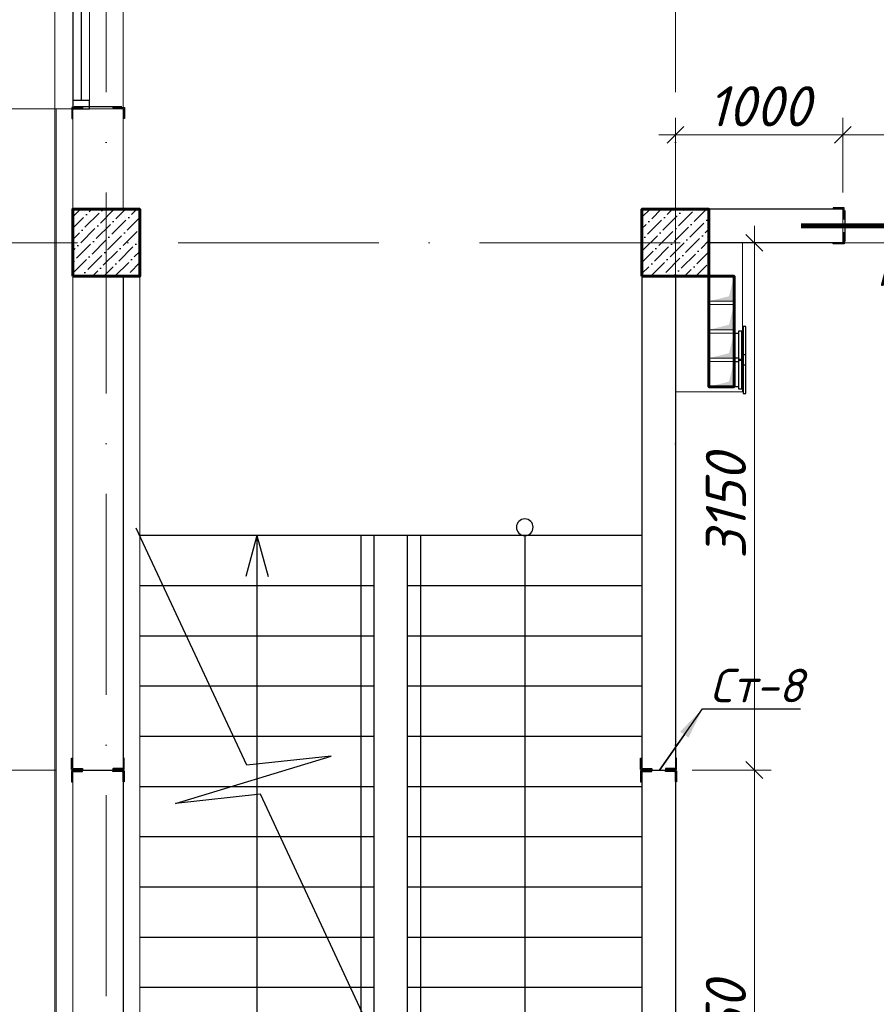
# Model space of a CAD drawing. Header units: millimetres. Extents: x 363306 to 7757304, y 1022887 to 1207196.
# Tile 161 of 256: x 971145 to 976262, y 1071261 to 1077143. Entities that reach past the tile are written whole.
import ezdxf
from ezdxf import colors
from ezdxf.entities.mleader import LeaderData, LeaderLine
from ezdxf.math import Vec2, Vec3

# ---------------------------------------------------------------- set-up
doc = ezdxf.new("R2010")
doc.units = ezdxf.units.MM
doc.linetypes.add('ACAD_ISO10W100', pattern=[18, 12, -3, 0, -3])
for name, color, linetype, lineweight in [('.', 7, 'Continuous', 15), ('5   0.30', 1, 'Continuous', 30), ('expl', 234, 'Continuous', 13), ('размеры', 12, 'Continuous', 15)]:
    doc.layers.add(name, color=color, linetype=linetype, lineweight=lineweight)
doc.layers.add('0 @ 100', color=7, linetype='Continuous')
doc.layers.add('kcd_tx', color=7, linetype='Continuous')
doc.styles.add('ISOCPEUR', font='isocpeur.TTF')
doc.styles.get("Standard").update_dxf_attribs({"font": 'isocpeui.ttf'})
doc.styles.add('ГОСТ 2.304', font='isocpeui.ttf')
doc.linetypes.add('FENCELINE1', pattern='A,6.35,-2.54,[133,ltypeshp.shx,S=2.54,R=0,X=-2.54,Y=0],-2.54,25.4', length=36.83)
doc.dimstyles.new('Санжар', dxfattribs={"dimtxt": 240, "dimasz": 200, "dimexe": 200, "dimexo": 200, "dimgap": 50, "dimtad": 1, "dimdec": 0, "dimtxsty": 'Standard', "dimblk": 'OBLIQUE', "dimcen": 2.5, "dimdle": 200, "dimclrd": 152, "dimclre": 152, "dimclrt": 152, "dimadec": 0, "dimazin": 0, "dimtfac": 1, "dimtdec": 0, "dimtmove": 0, "dimatfit": 3, "dimldrblk": 'OBLIQUE', "dimfxl": 0, "dimlwd": 0, "dimlwe": 0, "dimarcsym": 0})

# ---------------------------------------------------------------- blocks, each defined once
blk = doc.blocks.new('drgrths')
at = {"ltscale": 100}
for p, q in [((1660438.8, 1202254.7), (1661099.5, 1203670.4)), ((1658078.9, 1203626.2), (1661078.9, 1203626.2)), ((1659478.9, 1200626.2), (1659478.9, 1203626.2)), ((1659678.9, 1200626.2), (1659678.9, 1203626.2)), ((1658078.9, 1203326.2), (1659478.9, 1203326.2)), ((1659678.9, 1203326.2), (1661078.9, 1203326.2)), ((1658078.9, 1203026.2), (1659478.9, 1203026.2)), ((1659678.9, 1203026.2), (1661078.9, 1203026.2)), ((1658078.9, 1202726.2), (1659478.9, 1202726.2)), ((1659678.9, 1202726.2), (1661078.9, 1202726.2)), ((1658078.9, 1202426.2), (1659478.9, 1202426.2)), ((1659678.9, 1202426.2), (1661078.9, 1202426.2)), ((1660865, 1202026.2), (1659935.3, 1202308.8)), ((1659935.3, 1202308.8), (1660438.8, 1202254.7)), ((1658078.9, 1202126.2), (1659478.9, 1202126.2)), ((1659678.9, 1202126.2), (1661078.9, 1202126.2)), ((1659678.9, 1200626.2), (1660358, 1202081.5)), ((1660358, 1202081.5), (1660865, 1202026.2)), ((1658078.9, 1201826.2), (1659478.9, 1201826.2)), ((1659678.9, 1201826.2), (1661078.9, 1201826.2)), ((1658078.9, 1201526.2), (1659478.9, 1201526.2)), ((1659678.9, 1201526.2), (1661078.9, 1201526.2)), ((1658078.9, 1201226.2), (1659478.9, 1201226.2)), ((1659678.9, 1201226.2), (1661078.9, 1201226.2)), ((1658078.9, 1200926.2), (1659478.9, 1200926.2)), ((1659678.9, 1200926.2), (1661078.9, 1200926.2)), ((1658078.9, 1200626.2), (1661078.9, 1200626.2))]:
    blk.add_line(p, q, dxfattribs=at)
at = {"color": 204, "linetype": 'FENCELINE1', "lineweight": 30, "ltscale": 20}
blk.add_lwpolyline([(1659758.9, 1203626.2), (1659758.9, 1200546.2), (1659398.9, 1200546.2), (1659398.9, 1203626.2)], dxfattribs=at)
at = {"layer": 'expl', "lineweight": 30}
for p, q in [((1658778.9, 1203626.2), (1658778.9, 1200626.2)), ((1660378.9, 1203626.2), (1660311.7, 1203383.1)), ((1660378.9, 1203626.2), (1660446, 1203383.1)), ((1660378.9, 1203626.2), (1660378.9, 1200626.2))]:
    blk.add_line(p, q, dxfattribs=at)
blk.add_circle((1658778.9, 1203676.2), 50, dxfattribs=at)
blk.add_arc((1659578.9, 1200626.2), 800, 180, 0, dxfattribs=at)
blk = doc.blocks.new('*U35')
at = {"color": 0, "linetype": 'ByBlock', "lineweight": -2, "ltscale": 100}
blk.add_lwpolyline([(0, 0), (63, 0), (63, 2.7, 0.414214), (60.7, 5), (12, 5, -0.414214), (5, 12), (5, 60.7, 0.414214), (2.7, 63), (0, 63)], format="xyb", close=True, dxfattribs=at)
blk = doc.blocks.new('*U434')
at = {"color": 0, "linetype": 'ByBlock', "lineweight": -2, "ltscale": 100}
blk.add_lwpolyline([(0, 0), (63, 0), (63, 2.7, 0.414214), (60.7, 5), (12, 5, -0.414214), (5, 12), (5, 60.7, 0.414214), (2.7, 63), (0, 63)], format="xyb", close=True, dxfattribs=at)
blk = doc.blocks.new('_Oblique')
at = {"color": 0, "linetype": 'ByBlock', "lineweight": -2}
blk.add_line((-0.5, -0.5), (0.5, 0.5), dxfattribs=at)
blk = doc.blocks.new('*D657')
at = {"layer": 'Defpoints', "color": 0, "lineweight": 25, "ltscale": 100, "transparency": 16777216}
for p in [(970779.8, 1075810.4), (971462.3, 1075810.4), (971462.3, 1072660.4)]:
    blk.add_point(p, dxfattribs=at)
at = {"layer": 'kcd_tx', "lineweight": 0, "ltscale": 100, "transparency": 16777216}
for p, q in [((970779.8, 1072560.4), (970779.8, 1075910.4)), ((971362.3, 1075810.4), (970679.8, 1075810.4)), ((971362.3, 1072660.4), (970679.8, 1072660.4))]:
    blk.add_line(p, q, dxfattribs=at)
at = {"layer": 'kcd_tx', "lineweight": 0, "ltscale": 100, "transparency": 16777216, "xscale": 100, "yscale": 100, "zscale": 100}
for p, rotation in [((970779.8, 1075810.4), 90), ((970779.8, 1072660.4), 270)]:
    blk.add_blockref('_Oblique', p, dxfattribs=dict(at, rotation=rotation))
at = {"layer": 'kcd_tx', "lineweight": 15, "ltscale": 100, "transparency": 16777216, "insert": (970609.8, 1074235.4), "char_height": 240, "attachment_point": 5, "rotation": 90}
blk.add_mtext('3150', dxfattribs=at)
blk = doc.blocks.new('*D658')
at = {"layer": 'Defpoints', "color": 0, "lineweight": 25, "ltscale": 100, "transparency": 16777216}
for p in [(970779.8, 1072660.4), (971462.3, 1072660.4), (971462.3, 1069510.4)]:
    blk.add_point(p, dxfattribs=at)
at = {"layer": 'kcd_tx', "lineweight": 0, "ltscale": 100, "transparency": 16777216}
for p, q in [((970779.8, 1069410.4), (970779.8, 1072760.4)), ((971362.3, 1072660.4), (970679.8, 1072660.4)), ((971362.3, 1069510.4), (970679.8, 1069510.4))]:
    blk.add_line(p, q, dxfattribs=at)
at = {"layer": 'kcd_tx', "lineweight": 0, "ltscale": 100, "transparency": 16777216, "xscale": 100, "yscale": 100, "zscale": 100}
for p, rotation in [((970779.8, 1072660.4), 90), ((970779.8, 1069510.4), 270)]:
    blk.add_blockref('_Oblique', p, dxfattribs=dict(at, rotation=rotation))
at = {"layer": 'kcd_tx', "lineweight": 15, "ltscale": 100, "transparency": 16777216, "insert": (970609.8, 1071085.4), "char_height": 240, "attachment_point": 5, "rotation": 90}
blk.add_mtext('3150', dxfattribs=at)
blk = doc.blocks.new('EBF')
at = {"color": 5, "lineweight": 30, "ltscale": 100}
for points in [[(1294373.8, 1827283.5), (1294548.8, 1827283.5), (1294548.8, 1827263.5), (1294373.8, 1827263.5)], [(1294386.3, 1827283.5), (1294536.3, 1827283.5), (1294536.3, 1827310.5), (1294386.3, 1827310.5)], [(1294346.3, 1827255.5), (1294576.3, 1827255.5), (1294576.3, 1827240.5), (1294346.3, 1827240.5)]]:
    blk.add_lwpolyline(points, close=True, dxfattribs=at)
blk = doc.blocks.new('*D670')
at = {"layer": 'Defpoints', "color": 0, "lineweight": 25, "ltscale": 100, "transparency": 16777216}
for p in [(971462.3, 1078010.4), (970779.8, 1076610.4), (971462.3, 1076610.4)]:
    blk.add_point(p, dxfattribs=at)
at = {"layer": 'kcd_tx', "lineweight": 0, "ltscale": 100, "transparency": 16777216}
for p, q in [((970779.8, 1078110.4), (970779.8, 1076510.4)), ((971362.3, 1078010.4), (970679.8, 1078010.4)), ((971362.3, 1076610.4), (970679.8, 1076610.4))]:
    blk.add_line(p, q, dxfattribs=at)
at = {"layer": 'kcd_tx', "lineweight": 0, "ltscale": 100, "transparency": 16777216, "xscale": 100, "yscale": 100, "zscale": 100}
for p, rotation in [((970779.8, 1078010.4), 90), ((970779.8, 1076610.4), 270)]:
    blk.add_blockref('_Oblique', p, dxfattribs=dict(at, rotation=rotation))
at = {"layer": 'kcd_tx', "lineweight": 15, "ltscale": 100, "transparency": 16777216, "insert": (970609.8, 1077310.4), "char_height": 240, "attachment_point": 5, "rotation": 90}
blk.add_mtext('1400', dxfattribs=at)
blk = doc.blocks.new('*D671')
at = {"layer": 'Defpoints', "color": 0, "lineweight": 25, "ltscale": 100, "transparency": 16777216}
for p in [(971462.3, 1076610.4), (970779.8, 1075810.4), (971462.3, 1075810.4)]:
    blk.add_point(p, dxfattribs=at)
at = {"layer": 'kcd_tx', "lineweight": 0, "ltscale": 100, "transparency": 16777216}
for p, q in [((970779.8, 1076710.4), (970779.8, 1075710.4)), ((971362.3, 1076610.4), (970679.8, 1076610.4)), ((971362.3, 1075810.4), (970679.8, 1075810.4))]:
    blk.add_line(p, q, dxfattribs=at)
at = {"layer": 'kcd_tx', "lineweight": 0, "ltscale": 100, "transparency": 16777216, "xscale": 100, "yscale": 100, "zscale": 100}
for p, rotation in [((970779.8, 1076610.4), 90), ((970779.8, 1075810.4), 270)]:
    blk.add_blockref('_Oblique', p, dxfattribs=dict(at, rotation=rotation))
at = {"layer": 'kcd_tx', "lineweight": 15, "ltscale": 100, "transparency": 16777216, "insert": (970609.8, 1076210.4), "char_height": 240, "attachment_point": 5, "rotation": 90}
blk.add_mtext('800', dxfattribs=at)
blk = doc.blocks.new('*U25')
at = {"color": 0, "linetype": 'ByBlock', "lineweight": -2, "ltscale": 100}
blk.add_lwpolyline([(0, 0), (63, 0), (63, 2.7, 0.414214), (60.7, 5), (12, 5, -0.414214), (5, 12), (5, 60.7, 0.414214), (2.7, 63), (0, 63)], format="xyb", close=True, dxfattribs=at)
blk = doc.blocks.new('*D692')
at = {"layer": 'Defpoints', "color": 0, "lineweight": 25, "transparency": 16777216}
for p in [(975062.3, 1072660.4), (975533.7, 1072660.4), (975162.3, 1069510.4)]:
    blk.add_point(p, dxfattribs=at)
at = {"layer": 'kcd_tx', "lineweight": 0, "transparency": 16777216}
for p, q in [((975533.7, 1069410.4), (975533.7, 1072760.4)), ((975162.3, 1072660.4), (975633.7, 1072660.4)), ((975262.3, 1069510.4), (975633.7, 1069510.4))]:
    blk.add_line(p, q, dxfattribs=at)
at = {"layer": 'kcd_tx', "lineweight": 0, "transparency": 16777216, "xscale": 100, "yscale": 100, "zscale": 100}
for p, rotation in [((975533.7, 1072660.4), 90), ((975533.7, 1069510.4), 270)]:
    blk.add_blockref('_Oblique', p, dxfattribs=dict(at, rotation=rotation))
at = {"layer": 'kcd_tx', "lineweight": 30, "transparency": 16777216, "insert": (975363.7, 1071085.4), "char_height": 240, "attachment_point": 5, "rotation": 90}
blk.add_mtext('3150', dxfattribs=at)
blk = doc.blocks.new('*D693')
at = {"layer": 'Defpoints', "color": 0, "lineweight": 25, "transparency": 16777216}
for p in [(975162.3, 1075810.4), (975533.7, 1075810.4), (975062.3, 1072660.4)]:
    blk.add_point(p, dxfattribs=at)
at = {"layer": 'kcd_tx', "lineweight": 0, "transparency": 16777216}
for p, q in [((975533.7, 1072560.4), (975533.7, 1075910.4)), ((975262.3, 1075810.4), (975633.7, 1075810.4)), ((975162.3, 1072660.4), (975633.7, 1072660.4))]:
    blk.add_line(p, q, dxfattribs=at)
at = {"layer": 'kcd_tx', "lineweight": 0, "transparency": 16777216, "xscale": 100, "yscale": 100, "zscale": 100}
for p, rotation in [((975533.7, 1075810.4), 90), ((975533.7, 1072660.4), 270)]:
    blk.add_blockref('_Oblique', p, dxfattribs=dict(at, rotation=rotation))
at = {"layer": 'kcd_tx', "lineweight": 30, "transparency": 16777216, "insert": (975363.7, 1074235.4), "char_height": 240, "attachment_point": 5, "rotation": 90}
blk.add_mtext('3150', dxfattribs=at)
blk = doc.blocks.new('*D499')
at = {"layer": 'Defpoints', "color": 0, "lineweight": 25, "transparency": 16777216}
for p in [(976062.3, 1076455.5), (975062.3, 1076010.4), (976062.3, 1076010.4)]:
    blk.add_point(p, dxfattribs=at)
at = {"layer": 'kcd_tx', "lineweight": 0, "transparency": 16777216}
for p, q in [((975062.3, 1076110.4), (975062.3, 1076555.5)), ((976062.3, 1076110.4), (976062.3, 1076555.5)), ((974962.3, 1076455.5), (976162.3, 1076455.5))]:
    blk.add_line(p, q, dxfattribs=at)
at = {"layer": 'kcd_tx', "lineweight": 0, "transparency": 16777216, "xscale": 100, "yscale": 100, "zscale": 100, "rotation": 180}
blk.add_blockref('_Oblique', (975062.3, 1076455.5), dxfattribs=at)
at = {"layer": 'kcd_tx', "lineweight": 0, "transparency": 16777216, "xscale": 100, "yscale": 100, "zscale": 100}
blk.add_blockref('_Oblique', (976062.3, 1076455.5), dxfattribs=at)
at = {"layer": 'kcd_tx', "lineweight": 30, "transparency": 16777216, "insert": (975562.3, 1076625.5), "char_height": 240, "attachment_point": 5}
blk.add_mtext('1000', dxfattribs=at)
blk = doc.blocks.new('*D500')
at = {"layer": 'Defpoints', "color": 0, "lineweight": 25, "transparency": 16777216}
for p in [(977112.3, 1076455.5), (976062.3, 1076010.4), (977112.3, 1076010.4)]:
    blk.add_point(p, dxfattribs=at)
at = {"layer": 'kcd_tx', "lineweight": 0, "transparency": 16777216}
for p, q in [((976062.3, 1076110.4), (976062.3, 1076555.5)), ((977112.3, 1076110.4), (977112.3, 1076555.5)), ((975962.3, 1076455.5), (977212.3, 1076455.5))]:
    blk.add_line(p, q, dxfattribs=at)
at = {"layer": 'kcd_tx', "lineweight": 0, "transparency": 16777216, "xscale": 100, "yscale": 100, "zscale": 100, "rotation": 180}
blk.add_blockref('_Oblique', (976062.3, 1076455.5), dxfattribs=at)
at = {"layer": 'kcd_tx', "lineweight": 0, "transparency": 16777216, "xscale": 100, "yscale": 100, "zscale": 100}
blk.add_blockref('_Oblique', (977112.3, 1076455.5), dxfattribs=at)
at = {"layer": 'kcd_tx', "lineweight": 30, "transparency": 16777216, "insert": (976587.3, 1076625.5), "char_height": 240, "attachment_point": 5}
blk.add_mtext('1050', dxfattribs=at)
blk = doc.blocks.new('RTGSFDGDG')
at = {"layer": '5   0.30', "color": 3, "lineweight": 30, "ltscale": 200}
for p, q in [((683723.9, 1832867.9), (683723.9, 1833152.1)), ((685099.5, 1832867.9), (685099.5, 1833152.1))]:
    blk.add_line(p, q, dxfattribs=at)
at = {"layer": '5   0.30', "color": 3, "lineweight": 30, "ltscale": 200, "extrusion": (0, 0, -1), "yscale": 1.05763968, "zscale": -1.05763968, "rotation": 180}
for p, xscale in [((-683719.8, 1833166.4), -1.05763968), ((-685103.5, 1833166.4), 1.05763968)]:
    blk.add_blockref('*U25', p, dxfattribs=dict(at, xscale=xscale))
at = {"layer": '5   0.30', "color": 3, "lineweight": 30, "ltscale": 200, "yscale": 1.05763968, "zscale": 1.05763968}
for p, xscale in [((683719.8, 1832851.5), -1.05763968), ((685103.5, 1832851.5), 1.05763968)]:
    blk.add_blockref('*U25', p, dxfattribs=dict(at, xscale=xscale))
ml = blk.add_multileader_mtext('Standard')
ml.set_content('{\\fISOCPEUR|b0|i1|c204|p34;\\C5;Ст-2}', color=256, style='ISOCPEUR')
ml.set_leader_properties()
ml.build(insert=Vec2(0, 0))
ml.multileader.update_dxf_attribs({"text_left_attachment_type": 6, "text_right_attachment_type": 6, "dogleg_length": 0.208, "arrow_head_size": 187.5, "scale": 100})
ctx = ml.context
ctx.base_point, ctx.scale, ctx.char_height, ctx.arrow_head_size, ctx.landing_gap_size, ctx.plane_origin = Vec3(684114.2, 1832299.9), 100, 200, 187.5, 0, Vec3(688349.8, 1830937.9)
ctx.left_attachment, ctx.right_attachment, ctx.text_align_type = 6, 6, 1
notes = []
notes.append((ctx, [(1, (1, 1, 0), (684744, 1832299.9), (-1, 0), 20.8, [(2, [(683719.8, 1832851.5)], 0, []), (1, [(685122.3, 1832860), (685122.3, 1832860)], 0, [])])]))
ctx.mtext.insert, ctx.mtext.alignment, ctx.mtext.flow_direction = Vec3(684418.7, 1832539.9), 2, 5
for ctx, leaders in notes:
    for number, flags, end, landing, length, lines in leaders:
        leader = LeaderData()
        leader.index, (leader.has_last_leader_line, leader.has_dogleg_vector, leader.attachment_direction) = number, flags
        leader.last_leader_point, leader.dogleg_vector, leader.dogleg_length = Vec3(end), Vec3(landing), length
        for number, points, colour, breaks in lines:
            line = LeaderLine()
            line.index, line.vertices, line.color, line.breaks = number, Vec3.list(points), colors.encode_raw_color(colour), breaks
            leader.lines.append(line)
        ctx.leaders.append(leader)
blk = doc.blocks.new('RTET')
at = {"color": 116, "lineweight": 0, "true_color": 0x136734, "const_width": 30}
blk.add_lwpolyline([(661261.7, 1824060), (662811.7, 1824060)], dxfattribs=at)
at = {"layer": '5   0.30', "color": 5, "lineweight": 30, "ltscale": 200}
for p, q in [((661523.9, 1824152.1), (661523.9, 1823967.9)), ((662549.5, 1824152.1), (662549.5, 1823967.9))]:
    blk.add_line(p, q, dxfattribs=at)
at = {"layer": '5   0.30', "color": 5, "lineweight": 30, "ltscale": 200, "yscale": 1.05763968, "zscale": 1.05763968, "rotation": 180}
for p, xscale in [((661519.8, 1824168.4), 1.05763968), ((662553.5, 1824168.4), -1.05763968)]:
    blk.add_blockref('*U25', p, dxfattribs=dict(at, xscale=xscale))
at = {"layer": '5   0.30', "color": 5, "lineweight": 30, "ltscale": 200, "extrusion": (0, 0, -1), "yscale": 1.05763968, "zscale": -1.05763968}
for p, xscale in [((-661519.8, 1823953.5), 1.05763968), ((-662553.5, 1823953.5), -1.05763968)]:
    blk.add_blockref('*U25', p, dxfattribs=dict(at, xscale=xscale))
at = {"color": 18, "lineweight": 0, "true_color": 0x000000, "insert": (661713.5, 1823701.3), "char_height": 200, "width": 262.818, "attachment_point": 7}
blk.add_mtext('{\\C116;\\c3434259;Пм-1}', dxfattribs=at)
ml = blk.add_multileader_mtext('Standard')
ml.set_content('{\\fISOCPEUR|b0|i1|c204|p34;\\C5;Ст-6}', color=256, style='ISOCPEUR')
ml.set_leader_properties()
ml.build(insert=Vec2(0, 0))
ml.multileader.update_dxf_attribs({"text_left_attachment_type": 6, "text_right_attachment_type": 6, "dogleg_length": 0.208, "arrow_head_size": 187.5, "scale": 100})
ctx = ml.context
ctx.base_point, ctx.scale, ctx.char_height, ctx.arrow_head_size, ctx.landing_gap_size, ctx.plane_origin = Vec3(661759.9, 1823355.9), 100, 200, 187.5, 0, Vec3(666149.8, 1822037.9)
ctx.left_attachment, ctx.right_attachment, ctx.text_align_type = 6, 6, 1
notes = []
notes.append((ctx, [(1, (1, 1, 0), (662377.8, 1823355.9), (-1, 0), 20.8, [(2, [(661519.8, 1823951.5)], 0, []), (1, [(662572.3, 1823960), (662572.3, 1823960)], 0, [])])]))
ctx.mtext.insert, ctx.mtext.alignment, ctx.mtext.flow_direction = Vec3(662058.4, 1823595.9), 2, 5
for ctx, leaders in notes:
    for number, flags, end, landing, length, lines in leaders:
        leader = LeaderData()
        leader.index, (leader.has_last_leader_line, leader.has_dogleg_vector, leader.attachment_direction) = number, flags
        leader.last_leader_point, leader.dogleg_vector, leader.dogleg_length = Vec3(end), Vec3(landing), length
        for number, points, colour, breaks in lines:
            line = LeaderLine()
            line.index, line.vertices, line.color, line.breaks = number, Vec3.list(points), colors.encode_raw_color(colour), breaks
            leader.lines.append(line)
        ctx.leaders.append(leader)

msp = doc.modelspace()

# ---------------------------------------------------------------- hatches: boundary and pattern name
at = {"layer": '.', "lineweight": 0, "ltscale": 100, "transparency": 33554687}
h = msp.add_hatch(color=256, dxfattribs=at)
h.dxf.hatch_style = 1
h.paths.add_polyline_path([(975262.268, 1075460.387), (975412.268, 1075460.387), (975412.268, 1075610.387), (975382.216, 1075490.439)])
h = msp.add_hatch(color=256, dxfattribs=at)
h.dxf.hatch_style = 1
h.paths.add_polyline_path([(975262.268, 1075290.387), (975412.268, 1075290.387), (975412.268, 1075440.387), (975382.216, 1075320.439)])
h = msp.add_hatch(color=256, dxfattribs=at)
h.dxf.hatch_style = 1
h.paths.add_polyline_path([(975262.268, 1075120.387), (975412.268, 1075120.387), (975412.268, 1075270.387), (975382.216, 1075150.439)])
h = msp.add_hatch(color=256, dxfattribs=at)
h.dxf.hatch_style = 1
h.paths.add_polyline_path([(975262.268, 1074950.387), (975412.268, 1074950.387), (975412.268, 1075100.387), (975382.216, 1074980.439)])
at = {"ltscale": 100}
h = msp.add_hatch(dxfattribs=at)
h.set_pattern_fill('ANSI36', color=256, scale=15, style=0)
h.set_pattern_definition([(45, (-16046300.283, 10258840.387), (25.25697034, 92.60889125), [119.0625, -23.8125, 0, -23.8125])])
h.paths.add_polyline_path([(971862.268, 1076010.387), (971462.268, 1076010.387), (971462.268, 1075610.387), (971862.268, 1075610.387)])
h = msp.add_hatch(dxfattribs=at)
h.set_pattern_fill('ANSI36', color=256, scale=15, style=0)
h.set_pattern_definition([(45, (-16049700.283, 10258840.387), (25.25697034, 92.60889125), [119.0625, -23.8125, 0, -23.8125])])
h.paths.add_polyline_path([(975262.268, 1076010.387), (974862.268, 1076010.387), (974862.268, 1075610.387), (975262.268, 1075610.387)])

# ---------------------------------------------------------------- linework, layer by layer
at = {"color": 1, "linetype": 'ACAD_ISO10W100', "lineweight": 9, "ltscale": 100}
for p, q in [((971662.268, 1085110.387), (971662.268, 1066417.835)), ((975062.268, 1085110.387), (975062.268, 1066417.835)), ((998492.268, 1075810.387), (969088.863, 1075810.387))]:
    msp.add_line(p, q, dxfattribs=at)
at = {"lineweight": 0, "ltscale": 100}
for p, q in [((971355.267, 1078010.387), (971355.267, 1076610.387)), ((971462.267, 1076610.387), (971762.267, 1076610.387)), ((971462.268, 1076610.387), (971462.268, 1069310.387)), ((971762.268, 1076610.387), (971762.268, 1076010.387)), ((976062.268, 1075810.387), (976062.268, 1076010.387))]:
    msp.add_line(p, q, dxfattribs=at)
at = {"lineweight": 9, "ltscale": 100}
msp.add_line((971762.267, 1078010.387), (971762.267, 1076610.387), dxfattribs=at)
at = {"color": 5}
for p, q in [((971462.268, 1077960.387), (971462.268, 1076660.387)), ((971512.268, 1077960.387), (971512.268, 1076660.387))]:
    msp.add_line(p, q, dxfattribs=at)
at = {"color": 5, "lineweight": 0}
msp.add_line((971562.268, 1077960.387), (971562.268, 1076660.387), dxfattribs=at)
at = {"color": 7, "ltscale": 100}
for p, q in [((976062.268, 1076010.387), (974862.268, 1076010.387)), ((976062.268, 1075810.387), (975262.268, 1075810.387)), ((971762.268, 1075610.387), (971762.268, 1069710.387)), ((975062.268, 1075610.387), (975062.268, 1069710.387))]:
    msp.add_line(p, q, dxfattribs=at)
at = {"color": 18, "lineweight": 0, "true_color": 0x000000}
for p, q in [((971462.268, 1072660.387), (971762.268, 1072660.387)), ((974862.268, 1072660.387), (975062.268, 1072660.387))]:
    msp.add_line(p, q, dxfattribs=at)
at = {"color": 5}
msp.add_lwpolyline([(971562.268, 1076610.387), (971562.268, 1076660.387), (971462.268, 1076660.387), (971462.268, 1076610.387)], close=True, dxfattribs=at)
at = {"color": 252, "lineweight": 0, "ltscale": 100}
for points in [[(971355.267, 1076610.387), (971462.267, 1076610.387)], [(971355.268, 1076610.387), (971355.268, 1069203.387), (972662.268, 1069203.387)]]:
    msp.add_lwpolyline(points, dxfattribs=at)
at = {"color": 32, "lineweight": 0, "ltscale": 100}
msp.add_lwpolyline([(971362.268, 1076610.387), (971362.268, 1069210.387), (972662.268, 1069210.387)], dxfattribs=at)
at = {"color": 116, "lineweight": 0, "ltscale": 100, "true_color": 0x136734}
msp.add_lwpolyline([(975062.268, 1074920.387), (975462.268, 1074920.387), (975462.268, 1075810.387)], dxfattribs=at)
at = {"color": 7, "lineweight": 0, "ltscale": 100}
msp.add_lwpolyline([(971862.268, 1075610.387), (971862.268, 1069710.387)], dxfattribs=at)
at = {"color": 7, "ltscale": 100}
msp.add_lwpolyline([(974862.268, 1075610.387), (974862.268, 1069710.387)], dxfattribs=at)
at = {"lineweight": 0, "ltscale": 100}
for points in [[(975262.268, 1075460.387), (975412.268, 1075460.387), (975412.268, 1075610.387), (975262.268, 1075610.387)], [(975262.268, 1075290.387), (975412.268, 1075290.387), (975412.268, 1075440.387), (975262.268, 1075440.387)], [(975262.268, 1075120.387), (975412.268, 1075120.387), (975412.268, 1075270.387), (975262.268, 1075270.387)], [(975262.268, 1074950.387), (975412.268, 1074950.387), (975412.268, 1075100.387), (975262.268, 1075100.387)]]:
    msp.add_lwpolyline(points, close=True, dxfattribs=at)
at = {"color": 5, "lineweight": 60}
msp.add_lwpolyline([(975262.268, 1075610.387), (975412.268, 1075610.387), (975412.268, 1074950.387), (975262.268, 1074950.387)], close=True, dxfattribs=at)
at = {"layer": '5   0.30', "lineweight": 30, "ltscale": 200}
for p, q in [((971470.173, 1072660.387), (971754.362, 1072660.387)), ((971470.173, 1072660.387), (971754.362, 1072660.387)), ((974870.173, 1072660.387), (975054.362, 1072660.387)), ((974870.173, 1072660.387), (975054.362, 1072660.387))]:
    msp.add_line(p, q, dxfattribs=at)
at = {"layer": 'размеры', "lineweight": 60, "ltscale": 5}
for points in [[(971462.268, 1075610.387), (971862.268, 1075610.387), (971862.268, 1076010.387), (971462.268, 1076010.387)], [(974862.268, 1075610.387), (975262.268, 1075610.387), (975262.268, 1076010.387), (974862.268, 1076010.387)]]:
    msp.add_lwpolyline(points, close=True, dxfattribs=at)

# ---------------------------------------------------------------- block references
at = {"color": 18, "lineweight": 30, "true_color": 0x000000, "rotation": 90}
msp.add_blockref('RTGSFDGDG', (2804622.238, 392898.72), dxfattribs=at)
at = {"color": 18, "lineweight": 30, "true_color": 0x000000}
msp.add_blockref('RTET', (314550.601, -748149.583), dxfattribs=at)
at = {"color": 2, "lineweight": 0, "xscale": -1, "rotation": 90}
for p in [(2802722.746, 2369656.698), (2802722.746, 2369486.698)]:
    msp.add_blockref('EBF', p, dxfattribs=at)
at = {"color": 159, "true_color": 0x22346e, "xscale": -1}
msp.add_blockref('drgrths', (2632941.145, -129565.783), dxfattribs=at)
at = {"layer": '5   0.30', "lineweight": 30, "ltscale": 200, "yscale": 1.05763968, "zscale": 1.05763968}
for name, p, xscale, rotation in [('*U434', (971453.836, 1072664.466), -1.05763968, 270), ('*U35', (974853.836, 1072664.466), -1.05763968, 270), ('*U35', (975068.688, 1072664.466), 1.05763968, 89.99999999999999), ('*U35', (971453.836, 1072656.308), 1.05763968, 270), ('*U35', (971768.688, 1072656.308), -1.05763968, 90), ('*U434', (974853.836, 1072656.308), 1.05763968, 270)]:
    msp.add_blockref(name, p, dxfattribs=dict(at, xscale=xscale, rotation=rotation))
at = {"layer": '5   0.30', "lineweight": 30, "ltscale": 200, "extrusion": (0, 0, -1), "yscale": 1.05763968, "zscale": -1.05763968, "rotation": 270}
for p, xscale in [((-971768.688, 1072664.466), -1.05763968), ((-975068.688, 1072656.308), 1.05763968)]:
    msp.add_blockref('*U434', p, dxfattribs=dict(at, xscale=xscale))

# ---------------------------------------------------------------- texts
at = {"layer": '0 @ 100', "color": 7, "insert": (761996.908, 1075986.433), "char_height": 318.940213, "width": 19697.5359, "attachment_point": 4, "style": 'ГОСТ 2.304'}
msp.add_mtext('\\pi5457.36288;{\\fISOCPEUR|b1|i1|c204|p34;Характеристика участка строительства:\\P\\pi0;\\P}Расчетная зимняя температура воздух 15 °С.\\PСкоростной напор ветра   - 38кг/м2.\\PВес снегового покрова    - 50кг/м2.\\PКлассификация зданий по функциональной пожарной опасности - Ф 4.1 \\PКоэффициент надежности по назначению - 0.95\\P\\P^IПроектом разработано подъёмник для мало мобильных граждан населения грузоподъемностью 250 кг. скоростью 0,25 см/с. Двери шахт подъёмника противопожарные с пределом огнестойкости El 30. Подъёмники оборудованы кабинами габаритами 1500х1500 мм, ширина дверей кабины обеспечивает проезд инвалидной коляски. Для экстренных случаев подъёмник оснащен дополнительным аккумулятором и механическим спуском для безопасного спуска пассажира в нулевую отметку. Так же в дверях подъёмника установлены замки датчики которые открываются с ключевыми картами, чтобы открыть двери подъёмника.\\P^IС внешней и внутренней стороны наружных стен предусмотрено обшивка из аквапанелей толщиной 12,5мм с утеплением из минераловатной ваты на кварцевой основе, А =0,040 Вт/мС, толщиной 100мм. (по теплотехническому расчету). Наружная отделка из органическое стекло.\\P^IПодрядчик обязан предоставить заказчику сертификаты соответствия и пожарной безопасности на фасадную систему и все применяемые в данной системе материалы и изделия.\\PКонструкции, изделия и материалы применены по действующим стандартам, ТУ, сертификатам. На путях эвакуации используются отделочные материалы, соответствующие требованиям п. 5.25 ШНК 2.01.02-04.\\PОтделка стен с внутренней стороны окраска водоэмульсионными красками светлых тонов. Во внутренней и наружной отделке использованы современные отделочные материалы используемые на территории Республики Узбекистан.\\P^IКрыша - скатная из металлических профилированных листов с полимерными покрытиями с обеих сторон толщ.0,55мм по металлическим конструкциям.\\P^IПо периметру наружных стен устраивается бетонная отмостка. Бетон кл.В 7,5 шириной 1000 мм, толщиной 50 мм по гравийному основанию толщиной 100 мм -150 мм.\\P^IВсе строительно-монтажные работы вести согласно указаний соответствующих строительных норм и проекта производства работ (П.П.Р.) на основании ШНК 3.01.01 - 03 и КМК 3.01.02 - 00.', dxfattribs=at)

# ---------------------------------------------------------------- dimensions: what is measured, and where the dimension line sits
at = {"layer": 'kcd_tx', "color": 134, "lineweight": 15, "ltscale": 100}
for base, p1, p2, picture, middle in [((970779.773, 1076610.387), (971462.268, 1078010.387), (971462.268, 1076610.387), '*D670', (970609.773, 1077310.387)), ((970779.773, 1075810.387), (971462.268, 1076610.387), (971462.268, 1075810.387), '*D671', (970609.773, 1076210.387)), ((970779.773, 1075810.387), (971462.268, 1072660.387), (971462.268, 1075810.387), '*D657', (970609.773, 1074235.387)), ((970779.773, 1072660.387), (971462.268, 1069510.387), (971462.268, 1072660.387), '*D658', (970609.773, 1071085.387))]:
    dim = msp.add_linear_dim(base=base, p1=p1, p2=p2, angle=90, dimstyle='Санжар', override={"dimasz": 100, "dimexe": 100, "dimexo": 100, "dimdle": 100, "dimclrd": 256, "dimclre": 256, "dimclrt": 256, "dimtmove": 1, "dimfxl": 0, "dimarcsym": 2}, dxfattribs=at)
    dim.commit()
    dim.dimension.update_dxf_attribs({"geometry": picture, "text_midpoint": middle})
at = {"layer": 'kcd_tx', "color": 244, "lineweight": 30, "true_color": 0x991b1e}
for base, p1, p2, picture, middle in [((976062.268, 1076455.453), (975062.268, 1076010.387), (976062.268, 1076010.387), '*D499', (975562.268, 1076625.453)), ((977112.268, 1076455.453), (976062.268, 1076010.387), (977112.268, 1076010.387), '*D500', (976587.268, 1076625.453))]:
    dim = msp.add_linear_dim(base=base, p1=p1, p2=p2, dimstyle='Санжар', override={"dimasz": 100, "dimexe": 100, "dimexo": 100, "dimdle": 100, "dimclrd": 256, "dimclre": 256, "dimclrt": 256, "dimtmove": 1, "dimfxl": 0, "dimarcsym": 2}, dxfattribs=at)
    dim.commit()
    dim.dimension.update_dxf_attribs({"geometry": picture, "text_midpoint": middle})
for base, p1, p2, picture, middle in [((975533.716, 1075810.387), (975062.268, 1072660.387), (975162.268, 1075810.387), '*D693', (975363.716, 1074235.387)), ((975533.716, 1072660.387), (975162.268, 1069510.387), (975062.268, 1072660.387), '*D692', (975363.716, 1071085.387))]:
    dim = msp.add_linear_dim(base=base, p1=p1, p2=p2, angle=90, dimstyle='Санжар', override={"dimasz": 100, "dimexe": 100, "dimexo": 100, "dimdle": 100, "dimclrd": 256, "dimclre": 256, "dimclrt": 256, "dimtmove": 1, "dimfxl": 0, "dimarcsym": 2}, dxfattribs=at)
    dim.commit()
    dim.dimension.update_dxf_attribs({"geometry": picture, "text_midpoint": middle})

# ---------------------------------------------------------------- leaders
ml = msp.add_multileader_mtext('Standard')
ml.set_content('{\\fISOCPEUR|b0|i1|c204|p34;\\C5;Ст-8}', color=256, style='ISOCPEUR')
ml.set_leader_properties()
ml.build(insert=Vec2(0, 0))
ml.multileader.update_dxf_attribs({"text_left_attachment_type": 6, "text_right_attachment_type": 6, "dogleg_length": 0.208, "arrow_head_size": 187.5, "scale": 100})
ctx = ml.context
ctx.base_point, ctx.scale, ctx.char_height, ctx.arrow_head_size, ctx.landing_gap_size, ctx.plane_origin = Vec3(975244.145, 1073025.166), 100, 200, 187.5, 0, Vec3(979549.528, 1071627.553)
ctx.left_attachment, ctx.right_attachment, ctx.text_align_type = 6, 6, 1
notes = []
notes.append((ctx, [(0, (1, 1, 0), (975223.326, 1073025.166), (1, 0), 20.819, [(1, [(975223.326, 1073025.166), (974966.971, 1072660.387), (974966.971, 1072660.387)], 0, [])])]))
ctx.mtext.insert, ctx.mtext.alignment, ctx.mtext.flow_direction = Vec3(975548.615, 1073265.166), 2, 5
for ctx, leaders in notes:
    for number, flags, end, landing, length, lines in leaders:
        leader = LeaderData()
        leader.index, (leader.has_last_leader_line, leader.has_dogleg_vector, leader.attachment_direction) = number, flags
        leader.last_leader_point, leader.dogleg_vector, leader.dogleg_length = Vec3(end), Vec3(landing), length
        for number, points, colour, breaks in lines:
            line = LeaderLine()
            line.index, line.vertices, line.color, line.breaks = number, Vec3.list(points), colors.encode_raw_color(colour), breaks
            leader.lines.append(line)
        ctx.leaders.append(leader)

doc.saveas('drawing.dxf')
